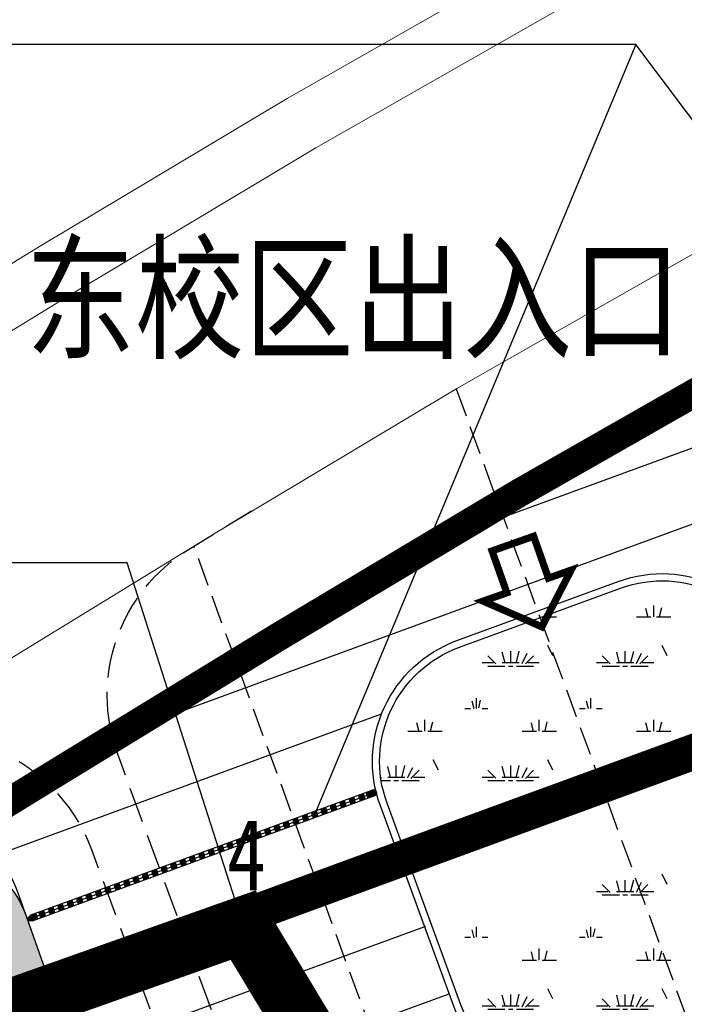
# Model space of a CAD drawing. Extents: x 38389316 to 38391210, y 2479116 to 2480544.
# Tile 47 of 68: x 38390082 to 38390128, y 2480345 to 2480413. Entities that reach past the tile are written whole.
import ezdxf
from ezdxf.enums import TextEntityAlignment as Align

# ---------------------------------------------------------------- set-up
doc = ezdxf.new("R2010")
doc.units = 0
doc.header["$LTSCALE"] = 2
for name, pattern in [('0', [0]), ('CENTER2', [1.125, 0.75, -0.125, 0.125, -0.125]), ('DASH', [0.35, 0.25, -0.1]), ('X2', [10, 8, -2])]:
    doc.linetypes.add(name, pattern=pattern)
for name, color, linetype in [('01', 7, 'CONTINUOUS'), ('DIM_COOR', 3, 'CONTINUOUS'), ('DIM_SYMB', 3, 'CONTINUOUS'), ('DL_道路红线', 7, 'CONTINUOUS'), ('hongxian', 1, 'CONTINUOUS'), ('u-road', 4, 'CONTINUOUS'), ('微型车位', 219, 'CONTINUOUS'), ('校内道路中线', 1, 'CONTINUOUS'), ('远期建筑', 141, 'CONTINUOUS'), ('远期红线', 30, 'CONTINUOUS'), ('道路', 33, 'CONTINUOUS')]:
    doc.layers.add(name, color=color, linetype=linetype)
for name, color, linetype, lineweight in [('图框文字', 7, 'CONTINUOUS', 9), ('建筑控制线', 6, '0', 9), ('规划坐标', 7, 'CONTINUOUS', 9), ('路边线', 5, 'CONTINUOUS', 9)]:
    doc.layers.add(name, color=color, linetype=linetype, lineweight=lineweight)
doc.styles.add('DIMHT', font='simhei.ttf', dxfattribs={"width": 0.8})
doc.styles.add('宋体', font='txt', dxfattribs={"width": 0.8, "height": 8})
pattern_1 = [(0, (2.4, 0.16), (8, 8), [1.2, -0.24, 0.32, -0.24, 1.2, -4.8]), (0, (2, 0.4), (8, 8), [0.8, -0.6, 1.2, -0.6, 0.8, -4]), (0, (4.8, 3.6), (8, 8), [1, -0.4, 1, -5.6]), (0, (0.8, 5.2), (8, 8), [0.4, -0.8, 0.4, -6.4]), (90, (1.6, 5.2), (-7.999999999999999, 8), [0.72, -7.28]), (90, (4, 0.4), (-7.999999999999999, 8), [0.8, -7.2]), (90, (6, 3.6), (-7.999999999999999, 8), [0.8, -7.2]), (45, (5.04, 0.32), (8.881784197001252e-16, 8.000000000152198), [0.8, -10.513708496]), (135, (2.96, 0.32), (-8.000000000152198, 8.881784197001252e-16), [0.8, -10.513708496]), (63.43494882, (4.8, 0.36), (4.07989197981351e-10, 8.000000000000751), [0.7999999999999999, -17.08854381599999]), (75.96375653, (4.4, 0.4), (2.895186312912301e-10, 7.999999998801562), [0.8, -32.184845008]), (75.96375653, (6.4, 3.6), (2.895186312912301e-10, 7.999999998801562), [0.64, -32.344845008]), (75.96375653, (1.76, 5.2), (2.895186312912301e-10, 7.999999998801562), [0.56, -32.424845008]), (104.03624347, (3.6, 0.4), (-2.895177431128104e-10, 7.999999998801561), [0.8, -32.184845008]), (104.03624347, (5.6, 3.6), (-2.895177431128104e-10, 7.999999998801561), [0.64, -32.344845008]), (104.03624347, (1.44, 5.2), (-2.895177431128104e-10, 7.999999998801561), [0.56, -32.424845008]), (116.5650512, (3.2, 0.36), (-3.200518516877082e-09, 8.000000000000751), [0.7999999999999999, -17.0885343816])]

# ---------------------------------------------------------------- blocks, each defined once
blk = doc.blocks.new('uiiatguaukjb')
at = {"layer": '路边线', "color": 0, "flags": 128}
for points in [[(38390235.98241536, 2480465.311145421), (38390228.95724057, 2480463.436117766), (38390209.73375718, 2480457.676744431), (38390190.73703854, 2480451.179338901), (38390172.01390969, 2480443.926909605), (38390153.59577717, 2480435.931556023), (38390135.51340675, 2480427.20669661), (38390117.78896219, 2480417.795642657), (38390100.37470219, 2480407.857738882), (38390083.18435279, 2480397.575606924), (38390066.11824807, 2480387.123701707), (38390049.08104816, 2480376.644671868), (38389931.46688445, 2480304.303981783)], [(38390251.68513811, 2480465.311145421), (38390249.32145526, 2480464.731329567), (38390230.04723293, 2480459.587016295), (38390210.95544738, 2480453.867099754), (38390192.10723174, 2480447.420486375), (38390173.53332089, 2480440.225856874), (38390155.26197564, 2480432.294223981), (38390137.32112551, 2480423.637649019), (38390119.71861982, 2480414.291340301), (38390102.39284156, 2480404.403930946), (38390085.25559042, 2480394.153558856), (38390068.21059848, 2480383.714583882), (38390051.17665441, 2480373.237556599), (38389933.74890809, 2480301.011525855)]]:
    blk.add_lwpolyline(points, dxfattribs=at)
at = {"layer": '路边线', "color": 33, "flags": 128}
blk.add_lwpolyline([(38390336.68563979, 2480465.311145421), (38390331.55138442, 2480464.117234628), (38390312.07113938, 2480459.587332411), (38390292.60979191, 2480455.061823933), (38390273.26415031, 2480450.526400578), (38390254.15905406, 2480445.839884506), (38390235.36094568, 2480440.822646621), (38390216.9111871, 2480435.295081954), (38390198.78692357, 2480429.096080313), (38390180.94045049, 2480422.183224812), (38390163.38469316, 2480414.56223028), (38390146.1337545, 2480406.238542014), (38390129.12570082, 2480397.207866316), (38390112.231271, 2480387.566617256), (38390095.35287385, 2480377.471074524), (38390078.41080677, 2480367.095134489), (38390061.39273487, 2480356.627869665), (38389975.89127689, 2480304.038672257, 0.4517405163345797), (38389961.48189116, 2480220.481766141), (38390043.54222564, 2480118.557216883)], format="xyb", dxfattribs=at)
blk = doc.blocks.new('A$C69EF4D3E')
at = {"layer": '01', "ltscale": 30}
h = blk.add_hatch(color=2, dxfattribs=at)
edge = h.paths.add_edge_path()
edge.add_line((24.00264341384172, 9.141049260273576), (23.67214258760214, 9.01998985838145))
edge.add_line((23.67214258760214, 9.019989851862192), (23.72423496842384, 8.877773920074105))
edge.add_line((23.72423496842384, 8.877773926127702), (24.01610031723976, 8.984681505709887))
edge.add_arc((24.03647261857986, 8.929063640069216), 0.05923155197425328, 290.11731524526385, 470.1173152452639, ccw=False)
edge.add_line((24.05684492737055, 8.873445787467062), (23.76497957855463, 8.766538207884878))
edge.add_line((23.76497958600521, 8.766538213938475), (23.81706350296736, 8.624345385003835))
edge.add_line((23.81706350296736, 8.624345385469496), (24.14756432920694, 8.745404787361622))
edge.add_line((24.14756432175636, 8.745404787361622), (24.24674741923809, 8.78172282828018))
edge.add_ellipse((24.16596964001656, 8.976497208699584), major_axis=(0.2465907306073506, 0.0903239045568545), ratio=0.8046766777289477, start_angle=270, end_angle=445.5299325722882)
edge.add_line((24.1127280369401, 9.181359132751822), (24.00264341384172, 9.141049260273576))
for points in [[(22.29862763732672, 8.068840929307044), (21.97631008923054, 7.950778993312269), (21.83138917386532, 8.346423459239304), (22.1537067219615, 8.46448539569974)], [(22.95555575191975, 8.30946762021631), (22.63323820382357, 8.191405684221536), (22.48831728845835, 8.58705015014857), (22.81063483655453, 8.705112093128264)], [(23.61248386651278, 8.550094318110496), (23.2901663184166, 8.43203238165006), (23.14524541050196, 8.827676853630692), (23.46756295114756, 8.94573878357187)], [(20.32784328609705, 7.346960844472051), (20.00552573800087, 7.228898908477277), (19.86060482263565, 7.624543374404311), (20.18292237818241, 7.742605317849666)], [(20.98477140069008, 7.587587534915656), (20.6624538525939, 7.469525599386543), (20.51753294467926, 7.865170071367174), (20.83985049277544, 7.983232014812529)], [(21.64169951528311, 7.828214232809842), (21.31938197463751, 7.710152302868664), (21.17446105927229, 8.105796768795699), (21.49677860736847, 8.223858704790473)], [(18.35705894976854, 6.625080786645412), (18.03474140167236, 6.507018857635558), (17.88982049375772, 6.902663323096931), (18.2121380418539, 7.020725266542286)], [(19.01398706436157, 6.865707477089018), (18.69166951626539, 6.747645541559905), (18.54674860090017, 7.143290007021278), (18.86906614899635, 7.261351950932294)], [(19.6709151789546, 7.106334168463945), (19.34859763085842, 6.98827223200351), (19.2036767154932, 7.383916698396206), (19.52599426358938, 7.501978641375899)], [(16.38627461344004, 5.903200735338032), (16.06395707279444, 5.785138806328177), (15.91903615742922, 6.180783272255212), (16.2413537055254, 6.298845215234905)], [(17.04320272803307, 6.143827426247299), (16.72088517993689, 6.025765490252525), (16.57596427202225, 6.421409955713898), (16.89828182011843, 6.539471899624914)], [(17.70013084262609, 6.384454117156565), (17.37781329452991, 6.266392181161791), (17.2328923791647, 6.662036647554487), (17.55520992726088, 6.780098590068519)], [(14.41549028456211, 5.181320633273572), (14.09317273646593, 5.063258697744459), (13.94825182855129, 5.45890316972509), (14.27056937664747, 5.576965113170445)], [(15.07241839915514, 5.421947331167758), (14.75010085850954, 5.30388540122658), (14.60517994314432, 5.699529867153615), (14.9274974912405, 5.817591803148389)], [(15.72934650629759, 5.662574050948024), (15.40702895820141, 5.54451211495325), (15.26210805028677, 5.940156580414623), (15.58442559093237, 6.058218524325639)], [(12.4447059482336, 4.459440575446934), (12.12238840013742, 4.341378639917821), (11.97746748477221, 4.737023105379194), (12.29978503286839, 4.85508504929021)], [(13.10163406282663, 4.700067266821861), (12.77931651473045, 4.582005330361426), (12.63439559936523, 4.977649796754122), (12.95671314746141, 5.095711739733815)], [(13.75856216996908, 4.940693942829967), (13.4362446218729, 4.822632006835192), (13.29132370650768, 5.218276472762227), (13.61364126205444, 5.336338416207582)], [(10.4739216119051, 3.737560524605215), (10.15160406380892, 3.61949858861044), (10.00668315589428, 4.015143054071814), (10.32900070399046, 4.13320499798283)], [(11.13084972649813, 3.978187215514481), (10.80853217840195, 3.860125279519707), (10.66361126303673, 4.255769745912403), (10.98592881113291, 4.373831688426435)], [(11.78777783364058, 4.218813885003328), (11.4654602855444, 4.100751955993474), (11.32053937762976, 4.496396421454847), (11.64285692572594, 4.614458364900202)], [(7.846209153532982, 2.775053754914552), (7.523891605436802, 2.656991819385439), (7.378970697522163, 3.052636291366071), (7.701288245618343, 3.170698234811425)]]:
    blk.add_hatch(color=2, dxfattribs=at).paths.add_polyline_path(points)
h = blk.add_hatch(color=2, dxfattribs=at)
edge = h.paths.add_edge_path()
edge.add_line((9.16006539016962, 3.25630714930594), (8.83774784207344, 3.138245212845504))
edge.add_line((8.83774784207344, 3.138245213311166), (8.692826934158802, 3.533889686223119))
edge.add_line((8.692826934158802, 3.533889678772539), (9.015144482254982, 3.651951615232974))
edge.add_line((9.015144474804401, 3.651951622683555), (9.16006538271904, 3.256307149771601))
h = blk.add_hatch(color=2, dxfattribs=at)
edge = h.paths.add_edge_path()
edge.add_line((9.816993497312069, 3.496933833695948), (9.494675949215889, 3.378871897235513))
edge.add_line((9.49467595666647, 3.378871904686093), (9.349755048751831, 3.774516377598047))
edge.add_line((9.34975504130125, 3.774516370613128), (9.67207258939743, 3.892578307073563))
edge.add_line((9.67207258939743, 3.892578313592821), (9.816993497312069, 3.496933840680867))
h = blk.add_hatch(color=2, dxfattribs=at)
edge = h.paths.add_edge_path()
edge.add_line((7.189281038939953, 2.534427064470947), (6.866963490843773, 2.416365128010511))
edge.add_line((6.866963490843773, 2.416365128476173), (6.722042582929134, 2.812009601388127))
edge.add_line((6.722042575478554, 2.812009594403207), (7.044360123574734, 2.930071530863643))
edge.add_line((7.044360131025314, 2.930071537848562), (7.189281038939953, 2.534427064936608))
h = blk.add_hatch(color=2, dxfattribs=at)
edge = h.paths.add_edge_path()
edge.add_line((8.503137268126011, 3.015680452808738), (8.180819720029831, 2.897618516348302))
edge.add_line((8.180819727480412, 2.89761852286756), (8.035898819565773, 3.293262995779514))
edge.add_line((8.035898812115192, 3.293262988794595), (8.358216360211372, 3.41132492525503))
edge.add_line((8.358216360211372, 3.411324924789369), (8.503137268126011, 3.015680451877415))
h = blk.add_hatch(color=2, dxfattribs=at)
edge = h.paths.add_edge_path()
edge.add_line((5.218496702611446, 1.812547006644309), (4.896179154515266, 1.694485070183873))
edge.add_line((4.896179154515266, 1.694485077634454), (4.751258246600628, 2.090129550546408))
edge.add_line((4.751258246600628, 2.090129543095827), (5.073575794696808, 2.208191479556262))
edge.add_line((5.073575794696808, 2.208191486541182), (5.218496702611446, 1.812547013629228))
h = blk.add_hatch(color=2, dxfattribs=at)
edge = h.paths.add_edge_path()
edge.add_line((5.875424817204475, 2.053173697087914), (5.553107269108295, 1.935111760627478))
edge.add_line((5.553107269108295, 1.935111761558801), (5.408186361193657, 2.330756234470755))
edge.add_line((5.408186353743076, 2.330756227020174), (5.730503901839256, 2.44881816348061))
edge.add_line((5.730503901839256, 2.44881817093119), (5.875424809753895, 2.053173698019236))
h = blk.add_hatch(color=2, dxfattribs=at)
edge = h.paths.add_edge_path()
edge.add_line((6.532352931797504, 2.293800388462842), (6.210035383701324, 2.175738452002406))
edge.add_line((6.210035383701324, 2.175738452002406), (6.065114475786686, 2.57138292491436))
edge.add_line((6.065114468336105, 2.571382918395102), (6.387432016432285, 2.689444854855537))
edge.add_line((6.387432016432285, 2.689444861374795), (6.532352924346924, 2.293800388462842))
h = blk.add_hatch(color=2, dxfattribs=at)
edge = h.paths.add_edge_path()
edge.add_line((3.24771236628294, 1.090666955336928), (2.92539481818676, 0.972605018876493))
edge.add_line((2.925394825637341, 0.9726050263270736), (2.780473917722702, 1.368249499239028))
edge.add_line((2.780473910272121, 1.368249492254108), (3.102791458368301, 1.486311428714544))
edge.add_line((3.102791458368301, 1.486311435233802), (3.24771236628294, 1.090666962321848))
h = blk.add_hatch(color=2, dxfattribs=at)
edge = h.paths.add_edge_path()
edge.add_line((3.904640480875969, 1.331293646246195), (3.582322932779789, 1.213231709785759))
edge.add_line((3.582322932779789, 1.213231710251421), (3.43740202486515, 1.608876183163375))
edge.add_line((3.43740202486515, 1.608876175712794), (3.75971957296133, 1.726938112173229))
edge.add_line((3.75971957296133, 1.72693811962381), (3.904640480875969, 1.331293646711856))
h = blk.add_hatch(color=2, dxfattribs=at)
edge = h.paths.add_edge_path()
edge.add_line((4.561568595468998, 1.571920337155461), (4.239251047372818, 1.453858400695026))
edge.add_line((4.239251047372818, 1.453858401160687), (4.094330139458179, 1.849502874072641))
edge.add_line((4.094330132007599, 1.849502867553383), (4.416647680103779, 1.967564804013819))
edge.add_line((4.416647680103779, 1.967564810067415), (4.561568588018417, 1.571920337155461))
h = blk.add_hatch(color=2, dxfattribs=at)
edge = h.paths.add_edge_path()
edge.add_line((1.277454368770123, 0.3673497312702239), (0.9551368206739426, 0.2492877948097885))
edge.add_line((0.9551368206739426, 0.249287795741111), (0.810215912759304, 0.644932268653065))
edge.add_line((0.8102159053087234, 0.6449322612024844), (1.132533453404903, 0.7629941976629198))
edge.add_line((1.132533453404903, 0.7629942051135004), (1.277454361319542, 0.3673497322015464))
h = blk.add_hatch(color=2, dxfattribs=at)
edge = h.paths.add_edge_path()
edge.add_line((1.934382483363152, 0.6079764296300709), (1.612064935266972, 0.4899144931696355))
edge.add_line((1.612064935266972, 0.4899144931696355), (1.467144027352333, 0.8855589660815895))
edge.add_line((1.467144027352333, 0.8855589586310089), (1.789461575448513, 1.003620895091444))
edge.add_line((1.789461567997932, 1.003620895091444), (1.934382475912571, 0.6079764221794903))
h = blk.add_hatch(color=2, dxfattribs=at)
edge = h.paths.add_edge_path()
edge.add_line((2.590784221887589, 0.8500402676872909), (2.268466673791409, 0.7319783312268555))
edge.add_line((2.268466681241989, 0.7319783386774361), (2.123545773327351, 1.12762281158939))
edge.add_line((2.12354576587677, 1.127622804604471), (2.44586331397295, 1.245684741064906))
edge.add_line((2.44586331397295, 1.245684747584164), (2.590784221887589, 0.8500402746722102))
h = blk.add_hatch(color=2, dxfattribs=at)
edge = h.paths.add_edge_path()
edge.add_line((2.590784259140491, 0.8500402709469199), (2.268466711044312, 0.7319783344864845))
edge.add_line((2.268466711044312, 0.7319783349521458), (2.123545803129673, 1.1276228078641))
edge.add_line((2.123545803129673, 1.127622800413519), (2.445863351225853, 1.245684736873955))
edge.add_line((2.445863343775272, 1.245684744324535), (2.590784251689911, 0.8500402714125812))
h = blk.add_hatch(color=2, dxfattribs=at)
edge = h.paths.add_edge_path()
edge.add_line((0.2750538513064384, 0.4489203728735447), (0.6055546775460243, 0.5699797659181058))
edge.add_line((0.6055546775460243, 0.5699797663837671), (0.6576470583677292, 0.4277638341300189))
edge.add_line((0.6576470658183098, 0.4277638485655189), (0.3657817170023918, 0.3208562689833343))
edge.add_arc((0.3861540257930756, 0.265238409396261), 0.05923155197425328, 110.117315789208, 290.117315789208)
edge.add_line((0.4065263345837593, 0.2096205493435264), (0.6983916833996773, 0.3165281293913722))
edge.add_line((0.6983916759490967, 0.3165281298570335), (0.7504755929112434, 0.1743353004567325))
edge.add_line((0.750475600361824, 0.1743353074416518), (0.4199747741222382, 0.05327591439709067))
edge.add_line((0.4199747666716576, 0.05327591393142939), (0.3207992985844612, 0.01693705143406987))
edge.add_ellipse((0.2566570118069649, 0.2178048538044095), major_axis=(-0.2465907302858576, -0.09032390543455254), ratio=0.8046766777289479, start_angle=-85.5299325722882, end_angle=90, ccw=False)
edge.add_line((0.1649776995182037, 0.4085873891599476), (0.275053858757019, 0.448920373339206))
at = {"layer": '微型车位', "color": 7}
for p, q in [((24.00264341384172, 9.141049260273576), (0.1844692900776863, 0.4150424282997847)), ((23.67214681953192, 9.019978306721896), (23.72423496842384, 8.877773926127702)), ((23.72423496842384, 8.877773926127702), (24.01610031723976, 8.984681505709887)), ((24.1127280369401, 9.181359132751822), (24.00264341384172, 9.141049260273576)), ((24.14756432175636, 8.745404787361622), (0.3293902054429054, 0.01939796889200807)), ((21.83138917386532, 8.346423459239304), (21.88347733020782, 8.20421908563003)), ((22.205794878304, 8.322281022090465), (21.88347733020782, 8.20421908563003)), ((22.1537067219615, 8.46448539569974), (22.205794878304, 8.322281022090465)), ((22.24653948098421, 8.21104530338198), (22.20553170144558, 8.322999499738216)), ((22.48831728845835, 8.58705015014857), (22.54040544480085, 8.444845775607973)), ((22.58115005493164, 8.33361006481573), (22.54014227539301, 8.445564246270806)), ((22.86272298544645, 8.56290771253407), (22.54040544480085, 8.444845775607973)), ((22.90346760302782, 8.451672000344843), (22.58115005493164, 8.33361006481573)), ((22.63323820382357, 8.191405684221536), (22.58115005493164, 8.33361006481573)), ((22.81063483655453, 8.705112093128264), (22.86272298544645, 8.56290771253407)), ((22.90346760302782, 8.451672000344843), (22.86245982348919, 8.56362618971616)), ((22.95555575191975, 8.30946762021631), (22.90346760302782, 8.451672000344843)), ((23.14524541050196, 8.827676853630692), (23.19733355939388, 8.68547246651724)), ((23.23807816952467, 8.574236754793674), (23.19707038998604, 8.686190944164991)), ((23.51965110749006, 8.803534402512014), (23.19733355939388, 8.68547246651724)), ((23.56039571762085, 8.69229869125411), (23.23807816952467, 8.574236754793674)), ((23.2901663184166, 8.43203238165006), (23.23807816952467, 8.574236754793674)), ((23.46756295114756, 8.94573878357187), (23.51965110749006, 8.803534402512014)), ((23.56039571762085, 8.69229869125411), (23.51938793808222, 8.804252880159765)), ((23.61248386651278, 8.550094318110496), (23.56039571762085, 8.69229869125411)), ((23.76497958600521, 8.766538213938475), (23.723971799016, 8.878492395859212)), ((23.76497958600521, 8.766538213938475), (24.05684492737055, 8.873445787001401)), ((23.81706772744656, 8.624333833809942), (23.76497958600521, 8.766538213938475)), ((24.25764896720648, 8.785714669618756), (24.14756432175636, 8.745404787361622)), ((19.86060482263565, 7.624543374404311), (19.91269297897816, 7.482339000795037)), ((20.23501052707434, 7.600400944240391), (19.91269297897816, 7.482339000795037)), ((20.18292237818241, 7.742605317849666), (20.23501052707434, 7.600400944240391)), ((20.27575513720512, 7.489165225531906), (20.23474735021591, 7.601119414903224)), ((20.51753294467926, 7.865170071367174), (20.56962110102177, 7.722965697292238)), ((20.61036570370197, 7.611729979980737), (20.56935792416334, 7.723684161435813)), ((20.89193864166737, 7.841027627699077), (20.56962110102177, 7.722965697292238)), ((20.93268325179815, 7.72979191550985), (20.61036570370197, 7.611729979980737)), ((20.6624538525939, 7.469525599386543), (20.61036570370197, 7.611729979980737)), ((20.83985049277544, 7.983232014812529), (20.89193864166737, 7.841027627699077)), ((20.93268325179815, 7.72979191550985), (20.89167547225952, 7.841746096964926)), ((20.98477140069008, 7.587587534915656), (20.93268325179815, 7.72979191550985)), ((21.17446105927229, 8.105796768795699), (21.2265492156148, 7.963592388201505)), ((21.267293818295, 7.8523566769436), (21.22628603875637, 7.964310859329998)), ((21.5488667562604, 8.081654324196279), (21.2265492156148, 7.963592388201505)), ((21.58961136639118, 7.970418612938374), (21.267293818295, 7.8523566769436)), ((21.31938197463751, 7.710152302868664), (21.267293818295, 7.8523566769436)), ((21.49677860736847, 8.223858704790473), (21.5488667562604, 8.081654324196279)), ((21.58961136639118, 7.970418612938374), (21.54860358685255, 8.082372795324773)), ((21.64169951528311, 7.828214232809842), (21.58961136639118, 7.970418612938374)), ((21.92422194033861, 8.092983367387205), (21.88321416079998, 8.2049375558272)), ((22.24653948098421, 8.21104530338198), (21.92422194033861, 8.092983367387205)), ((21.97631008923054, 7.950778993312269), (21.92422194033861, 8.092983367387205)), ((22.29862763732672, 8.068840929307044), (22.24653948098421, 8.21104530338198)), ((17.88982049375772, 6.902663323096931), (17.94190864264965, 6.760458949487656)), ((18.2121380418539, 7.020725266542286), (18.26422619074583, 6.878520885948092)), ((18.54674860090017, 7.143290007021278), (18.59883675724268, 7.001085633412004)), ((18.63958136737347, 6.889849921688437), (18.59857358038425, 7.001804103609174)), ((18.92115429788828, 7.119147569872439), (18.59883675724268, 7.001085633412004)), ((18.96189891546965, 7.007911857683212), (18.63958136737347, 6.889849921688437)), ((18.69166951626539, 6.747645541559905), (18.63958136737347, 6.889849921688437)), ((18.86906614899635, 7.261351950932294), (18.92115429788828, 7.119147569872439)), ((18.96189891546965, 7.007911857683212), (18.92089112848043, 7.119866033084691)), ((19.01398706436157, 6.865707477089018), (18.96189891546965, 7.007911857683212)), ((19.2036767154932, 7.383916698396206), (19.25576486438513, 7.241712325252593)), ((19.2965094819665, 7.130476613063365), (19.25550169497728, 7.242430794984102)), ((19.57808241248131, 7.359774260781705), (19.25576486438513, 7.241712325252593)), ((19.61882702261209, 7.248538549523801), (19.2965094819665, 7.130476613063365)), ((19.34859763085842, 6.98827223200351), (19.2965094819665, 7.130476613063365)), ((19.52599426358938, 7.501978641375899), (19.57808241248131, 7.359774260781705)), ((19.61882702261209, 7.248538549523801), (19.57781924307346, 7.360492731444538)), ((19.6709151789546, 7.106334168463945), (19.61882702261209, 7.248538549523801)), ((19.95343758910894, 7.371103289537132), (19.91242980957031, 7.483057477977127)), ((20.27575513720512, 7.489165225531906), (19.95343758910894, 7.371103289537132)), ((20.00552573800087, 7.228898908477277), (19.95343758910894, 7.371103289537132)), ((20.32784328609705, 7.346960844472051), (20.27575513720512, 7.489165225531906)), ((16.2413537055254, 6.298845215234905), (16.29344185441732, 6.156640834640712)), ((16.57596427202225, 6.421409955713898), (16.62805242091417, 6.279205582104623)), ((16.66879703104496, 6.167969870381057), (16.62778925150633, 6.279924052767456)), ((16.95036996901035, 6.39726751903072), (16.62805242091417, 6.279205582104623)), ((16.99111457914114, 6.286031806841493), (16.66879703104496, 6.167969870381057)), ((16.89828182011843, 6.539471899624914), (16.95036996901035, 6.39726751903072)), ((16.99111457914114, 6.286031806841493), (16.95010679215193, 6.39798598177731)), ((17.04320272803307, 6.143827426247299), (16.99111457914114, 6.286031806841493)), ((17.2328923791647, 6.662036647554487), (17.2849805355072, 6.519832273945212)), ((17.32572514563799, 6.408596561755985), (17.28471735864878, 6.520550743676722)), ((17.60729808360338, 6.637894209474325), (17.2849805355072, 6.519832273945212)), ((17.64804269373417, 6.526658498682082), (17.32572514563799, 6.408596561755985)), ((17.37781329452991, 6.266392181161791), (17.32572514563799, 6.408596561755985)), ((17.55520992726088, 6.780098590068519), (17.60729808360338, 6.637894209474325)), ((17.64804269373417, 6.526658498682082), (17.60703490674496, 6.638612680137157)), ((17.70013084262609, 6.384454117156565), (17.64804269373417, 6.526658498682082)), ((17.98265326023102, 6.649223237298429), (17.94164546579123, 6.761177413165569)), ((18.26422619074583, 6.878520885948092), (17.94190864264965, 6.760458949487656)), ((18.30497080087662, 6.767285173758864), (17.98265326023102, 6.649223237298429)), ((18.03474140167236, 6.507018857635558), (17.98265326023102, 6.649223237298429)), ((18.30497080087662, 6.767285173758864), (18.26396301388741, 6.879239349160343)), ((18.35705894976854, 6.625080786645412), (18.30497080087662, 6.767285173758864)), ((14.27056937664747, 5.576965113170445), (14.3226575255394, 5.434760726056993)), ((14.60517994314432, 5.699529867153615), (14.65726809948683, 5.557325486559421)), ((14.69801270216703, 5.446089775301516), (14.6570049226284, 5.558043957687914)), ((14.97958564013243, 5.675387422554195), (14.65726809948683, 5.557325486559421)), ((15.02033025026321, 5.56415171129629), (14.69801270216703, 5.446089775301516)), ((14.9274974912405, 5.817591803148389), (14.97958564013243, 5.675387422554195)), ((15.02033025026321, 5.56415171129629), (14.97932247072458, 5.676105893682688)), ((15.07241839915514, 5.421947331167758), (15.02033025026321, 5.56415171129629)), ((15.26210805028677, 5.940156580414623), (15.3141961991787, 5.797952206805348)), ((15.35494080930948, 5.686716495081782), (15.31393302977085, 5.798670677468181)), ((15.6365137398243, 5.916014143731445), (15.3141961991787, 5.797952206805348)), ((15.67725835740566, 5.804778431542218), (15.35494080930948, 5.686716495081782)), ((15.40702895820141, 5.54451211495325), (15.35494080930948, 5.686716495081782)), ((15.58442559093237, 6.058218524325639), (15.6365137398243, 5.916014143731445)), ((15.67725835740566, 5.804778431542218), (15.63625057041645, 5.916732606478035)), ((15.72934650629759, 5.662574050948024), (15.67725835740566, 5.804778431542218)), ((15.91903615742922, 6.180783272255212), (15.97112431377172, 6.038578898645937)), ((16.01186892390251, 5.92734318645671), (15.9708611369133, 6.039297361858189)), ((16.29344185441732, 6.156640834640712), (15.97112431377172, 6.038578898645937)), ((16.33418647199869, 6.045405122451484), (16.01186892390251, 5.92734318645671)), ((16.06395707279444, 5.785138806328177), (16.01186892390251, 5.92734318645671)), ((16.33418647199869, 6.045405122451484), (16.29317868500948, 6.157359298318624)), ((16.38627461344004, 5.903200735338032), (16.33418647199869, 6.045405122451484)), ((16.72088517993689, 6.025765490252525), (16.66879703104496, 6.167969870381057)), ((12.29978503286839, 4.85508504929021), (12.35187318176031, 4.712880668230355)), ((12.63439559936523, 4.977649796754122), (12.68648374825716, 4.835445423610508)), ((12.72722836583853, 4.724209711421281), (12.68622057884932, 4.836163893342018)), ((13.00880129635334, 4.953507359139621), (12.68648374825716, 4.835445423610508)), ((13.04954590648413, 4.842271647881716), (12.72722836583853, 4.724209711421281)), ((12.95671314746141, 5.095711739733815), (13.00880129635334, 4.953507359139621)), ((13.04954590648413, 4.842271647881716), (13.0085381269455, 4.954225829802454)), ((13.10163406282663, 4.700067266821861), (13.04954590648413, 4.842271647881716)), ((13.29132370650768, 5.218276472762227), (13.34341186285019, 5.076072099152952)), ((13.38415647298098, 4.964836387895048), (13.34314869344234, 5.076790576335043)), ((13.66572941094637, 5.194134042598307), (13.34341186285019, 5.076072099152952)), ((13.70647402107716, 5.082898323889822), (13.38415647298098, 4.964836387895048)), ((13.4362446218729, 4.822632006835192), (13.38415647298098, 4.964836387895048)), ((13.61364126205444, 5.336338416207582), (13.66572941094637, 5.194134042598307)), ((13.70647402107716, 5.082898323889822), (13.66546623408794, 5.194852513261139)), ((13.75856216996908, 4.940693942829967), (13.70647402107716, 5.082898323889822)), ((13.94825182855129, 5.45890316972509), (14.0003399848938, 5.316698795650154)), ((14.04108458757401, 5.205463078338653), (14.00007680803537, 5.317417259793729)), ((14.3226575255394, 5.434760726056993), (14.0003399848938, 5.316698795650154)), ((14.36340213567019, 5.323525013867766), (14.04108458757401, 5.205463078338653)), ((14.09317273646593, 5.063258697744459), (14.04108458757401, 5.205463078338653)), ((14.36340213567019, 5.323525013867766), (14.32239435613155, 5.435479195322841)), ((14.41549028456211, 5.181320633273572), (14.36340213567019, 5.323525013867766)), ((14.75010085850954, 5.30388540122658), (14.69801270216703, 5.446089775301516)), ((10.32900070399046, 4.13320499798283), (10.38108885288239, 3.991000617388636)), ((10.66361126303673, 4.255769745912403), (10.71569941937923, 4.113565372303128)), ((11.03801696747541, 4.231627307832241), (10.71569941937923, 4.113565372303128)), ((10.98592881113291, 4.373831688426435), (11.03801696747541, 4.231627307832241)), ((11.0787615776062, 4.120391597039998), (11.03775379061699, 4.232345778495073)), ((11.32053937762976, 4.496396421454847), (11.37262752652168, 4.354192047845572)), ((11.41337214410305, 4.242956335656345), (11.37236434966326, 4.354910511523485)), ((11.69494507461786, 4.472253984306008), (11.37262752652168, 4.354192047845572)), ((11.73568968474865, 4.36101827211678), (11.41337214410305, 4.242956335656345)), ((11.4654602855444, 4.100751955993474), (11.41337214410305, 4.242956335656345)), ((11.64285692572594, 4.614458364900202), (11.69494507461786, 4.472253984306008)), ((11.73568968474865, 4.36101827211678), (11.69468189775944, 4.472972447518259)), ((11.78777783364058, 4.218813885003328), (11.73568968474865, 4.36101827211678)), ((11.97746748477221, 4.737023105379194), (12.02955564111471, 4.594818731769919)), ((12.0703002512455, 4.483583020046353), (12.02929246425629, 4.59553720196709)), ((12.35187318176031, 4.712880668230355), (12.02955564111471, 4.594818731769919)), ((12.39261779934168, 4.601644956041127), (12.0703002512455, 4.483583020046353)), ((12.12238840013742, 4.341378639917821), (12.0703002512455, 4.483583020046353)), ((12.39261779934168, 4.601644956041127), (12.35161001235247, 4.713599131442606)), ((12.4447059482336, 4.459440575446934), (12.39261779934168, 4.601644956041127)), ((12.77931651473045, 4.582005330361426), (12.72722836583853, 4.724209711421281)), ((8.692826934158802, 3.533889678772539), (8.744915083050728, 3.391685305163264)), ((9.067232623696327, 3.509747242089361), (8.744915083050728, 3.391685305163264)), ((9.015144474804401, 3.651951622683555), (9.067232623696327, 3.509747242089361)), ((9.107977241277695, 3.398511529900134), (9.066969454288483, 3.510465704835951)), ((9.34975504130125, 3.774516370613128), (9.401843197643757, 3.632311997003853)), ((9.442587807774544, 3.521076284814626), (9.401580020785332, 3.633030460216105)), ((9.724160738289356, 3.750373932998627), (9.401843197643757, 3.632311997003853)), ((9.764905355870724, 3.6391382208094), (9.442587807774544, 3.521076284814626)), ((9.49467595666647, 3.378871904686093), (9.442587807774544, 3.521076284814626)), ((9.67207258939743, 3.892578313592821), (9.724160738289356, 3.750373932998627)), ((9.764905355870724, 3.6391382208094), (9.723897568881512, 3.75109239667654)), ((9.816993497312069, 3.496933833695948), (9.764905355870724, 3.6391382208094)), ((10.00668315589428, 4.015143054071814), (10.05877130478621, 3.872938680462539)), ((10.09951591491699, 3.761702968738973), (10.05850813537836, 3.873657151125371)), ((10.38108885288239, 3.991000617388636), (10.05877130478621, 3.872938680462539)), ((10.42183346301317, 3.879764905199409), (10.09951591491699, 3.761702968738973)), ((10.15160406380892, 3.61949858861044), (10.09951591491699, 3.761702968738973)), ((10.42183346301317, 3.879764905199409), (10.38082567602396, 3.991719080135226)), ((10.4739216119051, 3.737560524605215), (10.42183346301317, 3.879764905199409)), ((10.75644402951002, 4.002329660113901), (10.71543624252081, 4.114283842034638)), ((11.0787615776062, 4.120391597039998), (10.75644402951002, 4.002329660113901)), ((10.80853217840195, 3.860125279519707), (10.75644402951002, 4.002329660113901)), ((11.13084972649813, 3.978187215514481), (11.0787615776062, 4.120391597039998)), ((6.722042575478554, 2.812009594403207), (6.77413073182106, 2.669805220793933)), ((7.09644827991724, 2.787867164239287), (6.77413073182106, 2.669805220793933)), ((7.044360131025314, 2.930071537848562), (7.09644827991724, 2.787867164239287)), ((7.137192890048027, 2.676631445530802), (7.096185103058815, 2.78858563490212)), ((7.378970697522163, 3.052636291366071), (7.43105885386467, 2.910431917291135)), ((7.471803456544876, 2.799196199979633), (7.430795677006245, 2.911150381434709)), ((7.753376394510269, 3.028493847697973), (7.43105885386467, 2.910431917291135)), ((7.794121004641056, 2.917258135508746), (7.471803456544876, 2.799196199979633)), ((7.523891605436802, 2.656991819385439), (7.471803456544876, 2.799196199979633)), ((7.701288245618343, 3.170698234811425), (7.753376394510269, 3.028493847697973)), ((7.794121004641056, 2.917258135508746), (7.753113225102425, 3.029212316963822)), ((7.846209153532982, 2.775053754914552), (7.794121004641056, 2.917258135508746)), ((8.035898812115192, 3.293262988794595), (8.087986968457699, 3.151058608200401)), ((8.128731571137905, 3.039822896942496), (8.087723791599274, 3.151777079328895)), ((8.410304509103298, 3.269120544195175), (8.087986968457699, 3.151058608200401)), ((8.451049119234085, 3.15788483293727), (8.128731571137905, 3.039822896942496)), ((8.180819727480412, 2.89761852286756), (8.128731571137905, 3.039822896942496)), ((8.358216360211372, 3.411324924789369), (8.410304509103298, 3.269120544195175)), ((8.451049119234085, 3.15788483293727), (8.410041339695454, 3.269839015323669)), ((8.503137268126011, 3.015680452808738), (8.451049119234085, 3.15788483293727)), ((8.785659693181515, 3.280449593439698), (8.744651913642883, 3.392403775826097)), ((9.107977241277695, 3.398511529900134), (8.785659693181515, 3.280449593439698)), ((8.83774784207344, 3.138245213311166), (8.785659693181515, 3.280449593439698)), ((9.16006539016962, 3.25630714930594), (9.107977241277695, 3.398511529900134)), ((4.751258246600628, 2.090129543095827), (4.803346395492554, 1.947925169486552)), ((5.125663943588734, 2.065987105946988), (4.803346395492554, 1.947925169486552)), ((5.073575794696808, 2.208191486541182), (5.125663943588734, 2.065987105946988)), ((5.166408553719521, 1.954751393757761), (5.125400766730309, 2.06670556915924)), ((5.408186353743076, 2.330756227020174), (5.460274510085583, 2.1885518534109)), ((5.50101912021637, 2.077316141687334), (5.460011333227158, 2.189270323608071)), ((5.782592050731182, 2.306613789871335), (5.460274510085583, 2.1885518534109)), ((5.82333666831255, 2.195378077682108), (5.50101912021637, 2.077316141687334)), ((5.553107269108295, 1.935111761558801), (5.50101912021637, 2.077316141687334)), ((5.730503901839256, 2.44881817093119), (5.782592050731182, 2.306613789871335)), ((5.82333666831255, 2.195378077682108), (5.782328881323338, 2.307332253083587)), ((5.875424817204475, 2.053173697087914), (5.82333666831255, 2.195378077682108)), ((6.065114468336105, 2.571382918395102), (6.117202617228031, 2.429178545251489)), ((6.157947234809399, 2.317942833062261), (6.116939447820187, 2.429897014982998)), ((6.439520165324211, 2.547240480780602), (6.117202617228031, 2.429178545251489)), ((6.480264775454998, 2.436004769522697), (6.157947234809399, 2.317942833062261)), ((6.210035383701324, 2.175738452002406), (6.157947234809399, 2.317942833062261)), ((6.387432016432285, 2.689444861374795), (6.439520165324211, 2.547240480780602)), ((6.480264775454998, 2.436004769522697), (6.439256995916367, 2.547958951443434)), ((6.532352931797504, 2.293800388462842), (6.480264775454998, 2.436004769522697)), ((6.814875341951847, 2.558569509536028), (6.773867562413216, 2.670523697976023)), ((7.137192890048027, 2.676631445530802), (6.814875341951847, 2.558569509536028)), ((6.866963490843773, 2.416365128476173), (6.814875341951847, 2.558569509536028)), ((7.189281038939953, 2.534427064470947), (7.137192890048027, 2.676631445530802)), ((3.102791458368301, 1.486311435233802), (3.154879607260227, 1.344107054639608)), ((3.43740202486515, 1.608876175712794), (3.489490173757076, 1.466671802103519)), ((3.530234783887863, 1.355436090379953), (3.489227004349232, 1.467390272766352)), ((3.811807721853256, 1.584733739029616), (3.489490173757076, 1.466671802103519)), ((3.852552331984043, 1.473498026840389), (3.530234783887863, 1.355436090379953)), ((3.75971957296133, 1.72693811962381), (3.811807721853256, 1.584733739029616)), ((3.852552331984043, 1.473498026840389), (3.811544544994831, 1.585452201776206)), ((3.904640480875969, 1.331293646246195), (3.852552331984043, 1.473498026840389)), ((4.094330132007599, 1.849502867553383), (4.146418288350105, 1.707298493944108)), ((4.187162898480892, 1.596062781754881), (4.14615511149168, 1.708016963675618)), ((4.468735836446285, 1.825360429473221), (4.146418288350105, 1.707298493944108)), ((4.509480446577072, 1.714124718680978), (4.187162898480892, 1.596062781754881)), ((4.239251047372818, 1.453858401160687), (4.187162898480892, 1.596062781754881)), ((4.416647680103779, 1.967564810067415), (4.468735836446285, 1.825360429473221)), ((4.509480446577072, 1.714124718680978), (4.46847265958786, 1.826078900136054)), ((4.561568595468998, 1.571920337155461), (4.509480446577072, 1.714124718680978)), ((4.844091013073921, 1.836689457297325), (4.803083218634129, 1.948643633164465)), ((5.166408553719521, 1.954751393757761), (4.844091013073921, 1.836689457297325)), ((4.896179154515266, 1.694485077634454), (4.844091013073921, 1.836689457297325)), ((5.218496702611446, 1.812547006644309), (5.166408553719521, 1.954751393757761)), ((1.132533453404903, 0.7629942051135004), (1.184621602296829, 0.6207898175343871)), ((1.467144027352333, 0.8855589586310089), (1.519232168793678, 0.7433545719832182)), ((1.559976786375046, 0.6321188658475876), (1.518969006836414, 0.7440730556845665)), ((1.841549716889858, 0.8614165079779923), (1.519232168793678, 0.7433545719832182)), ((1.882294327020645, 0.7501808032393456), (1.559976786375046, 0.6321188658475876)), ((1.789461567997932, 1.003620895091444), (1.841549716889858, 0.8614165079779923)), ((1.882294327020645, 0.7501808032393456), (1.841286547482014, 0.8621349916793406)), ((1.934382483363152, 0.6079764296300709), (1.882294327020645, 0.7501808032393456)), ((2.12354576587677, 1.127622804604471), (2.175633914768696, 0.9854184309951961)), ((2.123545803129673, 1.127622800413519), (2.175633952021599, 0.9854184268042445)), ((2.216378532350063, 0.8741827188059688), (2.175370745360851, 0.9861368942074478)), ((2.216378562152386, 0.8741827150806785), (2.175370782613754, 0.9861368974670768)), ((2.497951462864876, 1.10348036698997), (2.175633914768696, 0.9854184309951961)), ((2.497951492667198, 1.103480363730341), (2.175633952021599, 0.9854184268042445)), ((2.538696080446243, 0.9922446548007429), (2.216378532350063, 0.8741827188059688)), ((2.268466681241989, 0.7319783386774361), (2.216378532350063, 0.8741827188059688)), ((2.538696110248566, 0.9922446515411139), (2.216378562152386, 0.8741827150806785)), ((2.268466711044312, 0.7319783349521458), (2.216378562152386, 0.8741827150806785)), ((2.44586331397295, 1.245684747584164), (2.497951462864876, 1.10348036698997)), ((2.445863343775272, 1.245684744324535), (2.497951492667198, 1.103480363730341)), ((2.538696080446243, 0.9922446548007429), (2.497688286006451, 1.104198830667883)), ((2.538696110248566, 0.9922446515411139), (2.497688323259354, 1.104198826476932)), ((2.590784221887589, 0.8500402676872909), (2.538696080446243, 0.9922446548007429)), ((2.590784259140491, 0.8500402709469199), (2.538696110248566, 0.9922446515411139)), ((2.780473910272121, 1.368249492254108), (2.832562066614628, 1.226045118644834)), ((2.873306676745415, 1.114809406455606), (2.832298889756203, 1.226763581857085)), ((3.154879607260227, 1.344107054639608), (2.832562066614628, 1.226045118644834)), ((3.195624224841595, 1.23287134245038), (2.873306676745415, 1.114809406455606)), ((2.925394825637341, 0.9726050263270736), (2.873306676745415, 1.114809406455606)), ((3.195624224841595, 1.23287134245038), (3.154616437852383, 1.344825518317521)), ((3.24771236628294, 1.090666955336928), (3.195624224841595, 1.23287134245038)), ((3.582322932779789, 1.213231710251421), (3.530234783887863, 1.355436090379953)), ((0.6576470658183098, 0.4277638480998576), (0.3657817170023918, 0.320856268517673)), ((0.6983916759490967, 0.3165281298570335), (0.4065263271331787, 0.2096205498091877)), ((0.605558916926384, 0.5699682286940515), (0.6576470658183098, 0.4277638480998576)), ((0.6983916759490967, 0.3165281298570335), (0.6573838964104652, 0.4284823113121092)), ((0.7504798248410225, 0.1743237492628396), (0.6983916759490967, 0.3165281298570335)), ((0.8102159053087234, 0.6449322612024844), (0.8623040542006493, 0.502727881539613)), ((0.9030486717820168, 0.391492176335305), (0.8620408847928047, 0.5034463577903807)), ((1.184621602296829, 0.6207898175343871), (0.8623040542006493, 0.502727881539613)), ((1.225366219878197, 0.5095541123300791), (0.9030486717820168, 0.391492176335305)), ((0.9551368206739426, 0.249287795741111), (0.9030486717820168, 0.391492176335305)), ((1.225366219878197, 0.5095541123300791), (1.184358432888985, 0.6215082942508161)), ((1.277454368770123, 0.3673497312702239), (1.225366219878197, 0.5095541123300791)), ((1.612064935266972, 0.4899144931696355), (1.559976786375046, 0.6321188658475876))]:
    blk.add_line(p, q, dxfattribs=at)
for centre, start, end in [((24.03647261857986, 8.929063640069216), 290.1173149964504, 110.1173149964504), ((0.3861540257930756, 0.265238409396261), 110.1173149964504, 290.1173149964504)]:
    blk.add_arc(centre, 0.0592315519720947, start, end, dxfattribs=at)
blk.add_ellipse((24.16596964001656, 8.976497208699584), major_axis=(0.2465907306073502, 0.09032390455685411), ratio=0.8046766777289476, start_param=4.71238898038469, end_param=7.853981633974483, dxfattribs=at)

msp = doc.modelspace()

# ---------------------------------------------------------------- hatches: boundary and pattern name
at = {"layer": '远期建筑'}
h = msp.add_hatch(dxfattribs=at)
h.set_pattern_fill('草坪或沼泽', color=104, scale=2, style=0)
h.set_pattern_definition(pattern_1)
edge = h.paths.add_edge_path()
edge.add_arc((38390076.42933392, 2480348.85319539), 5.999999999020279, 19.52619414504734, 121.5943338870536)
edge.add_line((38390073.28592388, 2480353.963867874), (38390024.1562992, 2480323.74581798))
edge.add_line((38390024.1562992, 2480323.74581798), (38390078.22442439, 2480343.640831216))
edge.add_line((38390078.22442439, 2480343.640831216), (38390083.90605633, 2480345.721511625))
edge.add_line((38390083.90605633, 2480345.721511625), (38390082.08426663, 2480350.858622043))
edge = h.paths.add_edge_path()
edge.add_line((38390160.80368628, 2480373.88915888), (38390153.1815407, 2480394.050545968))
edge.add_arc((38390158.79385648, 2480396.172316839), 6.000000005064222, 117.5711202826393, 200.7094103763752, ccw=False)
edge.add_arc((38390311.44027957, 2480097.915795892), 341.048878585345, 110.33302920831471, 117.11140649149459, ccw=False)
edge.add_arc((38390366.02249294, 2479970.318215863), 479.7105450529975, 106.64768304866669, 111.1504921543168, ccw=False)
edge.add_arc((38390429.66462187, 2479757.482067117), 701.8581239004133, 103.5051905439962, 106.64768304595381, ccw=False)
edge.add_arc((38392192.08866989, 2472419.386227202), 8248.63154575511, 102.67643403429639, 103.50519054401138, ccw=False)
edge.add_line((38390381.96817559, 2480466.956430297), (38390389.74658798, 2480433.506397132))
edge.add_line((38390389.74658798, 2480433.506397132), (38390344.9981, 2480422.8312))
edge.add_line((38390344.9981, 2480422.8312), (38390341.3493, 2480422.222100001))
edge.add_line((38390341.3493, 2480422.222100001), (38390327.7983, 2480418.7281))
edge.add_line((38390327.7983, 2480418.7281), (38390297.8173, 2480410.9979))
edge.add_line((38390297.8173, 2480410.9979), (38390264.7357, 2480401.9321))
edge.add_line((38390264.7357, 2480401.9321), (38390215.55460502, 2480385.460417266))
edge.add_line((38390215.55460502, 2480385.460417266), (38390216.50440865, 2480394.29529353))
edge.add_line((38390216.50440865, 2480394.29529353), (38390163.43074527, 2480374.854379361))
edge.add_line((38390163.43074527, 2480374.854379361), (38390160.80368628, 2480373.88915888))
h = msp.add_hatch(dxfattribs=at)
h.set_pattern_fill('草坪或沼泽', color=104, scale=2, style=0)
h.set_pattern_definition(pattern_1)
edge = h.paths.add_edge_path()
edge.add_line((38390108.91058491, 2480354.351123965), (38390136.14121871, 2480364.325720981))
edge.add_line((38390136.14121871, 2480364.325720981), (38390139.75365625, 2480354.463772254))
edge.add_arc((38390131.7722636, 2480351.540183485), 8.499999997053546, -69.8821881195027, 20.1178118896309, ccw=False)
edge.add_line((38390134.69585237, 2480343.558790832), (38390123.4280039, 2480339.431371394))
edge.add_arc((38390120.50441513, 2480347.412764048), 8.499999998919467, 200.1178120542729, 290.11781187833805, ccw=False)
edge.add_line((38390112.52302249, 2480344.489175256), (38390108.91058491, 2480354.351123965))
edge = h.paths.add_edge_path()
edge.add_line((38390110.80326433, 2480349.184112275), (38390107.3628026, 2480358.576567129))
edge.add_arc((38390115.34419527, 2480361.50015588), 8.500000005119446, 110.1178120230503, 200.1178117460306, ccw=False)
edge.add_line((38390112.42060648, 2480369.481548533), (38390123.68845493, 2480373.608968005))
edge.add_arc((38390126.61204371, 2480365.627575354), 8.499999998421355, 20.11781197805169, 110.11781193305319, ccw=False)
edge.add_line((38390134.59343636, 2480368.551164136), (38390138.03376111, 2480359.159083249))

# ---------------------------------------------------------------- linework, layer by layer
at = {"layer": 'DIM_COOR', "color": 3}
for p, q in [((38390089.19792116, 2480375.388378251), (38390059.49792116, 2480375.388374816)), ((38390097.30710905, 2480350.049702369), (38390089.19792116, 2480375.388378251)), ((38390097.30710916, 2480349.049702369), (38390097.30710893, 2480351.049702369)), ((38390096.30710905, 2480350.049702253), (38390098.30710905, 2480350.049702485))]:
    msp.add_line(p, q, dxfattribs=at)
at = {"layer": 'DIM_SYMB', "color": 0}
msp.add_line((38390124.7611792, 2480411.63173538), (38390102.40307911, 2480358.043089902), dxfattribs=at)
at = {"layer": 'DIM_SYMB', "color": 0, "flags": 128}
msp.add_lwpolyline([(38390151.52478382, 2480376.036431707), (38390124.7611792, 2480411.63173538), (38390062.67785741, 2480411.631736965)], dxfattribs=at)
at = {"layer": 'DL_道路红线', "color": 192, "ltscale": 10, "const_width": 2, "flags": 128}
msp.add_lwpolyline([(38390374.21404185, 2480465.31114542), (38390372.43708494, 2480464.897934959), (38390352.95683895, 2480460.36803252), (38390333.47659296, 2480455.838130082), (38390313.99634792, 2480451.308227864), (38390294.54247227, 2480446.784456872), (38390275.2467919, 2480442.260746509), (38390256.26775097, 2480437.605152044), (38390237.67717943, 2480432.643305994), (38390219.50727877, 2480427.199587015), (38390201.69858412, 2480421.108518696), (38390184.16919928, 2480414.318487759), (38390166.9253649, 2480406.832899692), (38390149.97515688, 2480398.654315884), (38390133.22622331, 2480389.761223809), (38390116.51981717, 2480380.227275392), (38390099.75425381, 2480370.199222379), (38390082.8570514, 2480359.850759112), (38390065.84589814, 2480349.387749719), (38389980.34444139, 2480296.798553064, 0.4517405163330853), (38389968.10283937, 2480225.812154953), (38390076.06064045, 2480091.716306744)], format="xyb", dxfattribs=at)
at = {"layer": 'hongxian', "linetype": 'CENTER2', "ltscale": 10, "const_width": 4, "flags": 128}
msp.add_lwpolyline([(38389966.08791236, 2480297.513024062), (38389982.19415643, 2480307.878955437), (38390039.80371582, 2480329.657501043), (38390097.30690628, 2480350.050039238), (38390150.37291648, 2480261.891045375), (38390169.45492014, 2480230.190047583), (38390225.75093096, 2480136.667054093), (38390227.5069313, 2480133.748054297), (38390226.01393188, 2480128.736054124), (38390226.93893299, 2480119.097054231), (38390228.38393404, 2480110.104054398), (38390230.94493503, 2480101.453054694), (38390234.61993564, 2480096.196055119), (38390238.65393594, 2480093.641055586), (38390242.01493606, 2480092.599055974), (38390245.37693617, 2480091.557056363), (38390249.47593626, 2480090.840056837), (38390253.78993635, 2480090.086057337), (38390269.49193937, 2480064.000059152), (38390280.51694148, 2480045.682060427), (38390276.00394174, 2480043.512059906), (38390221.51294477, 2480017.314053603), (38390188.02994663, 2480001.170049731), (38390166.80994782, 2479990.939047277), (38390162.40994806, 2479988.818046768), (38390159.8819482, 2479987.599046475), (38390107.36294066, 2480052.835040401), (38390094.04193874, 2480069.38103886), (38390061.046934, 2480110.365035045), (38389963.40091997, 2480231.654023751), (38389962.26091981, 2480233.069023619), (38389954.38891819, 2480247.060022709), (38389951.69091637, 2480262.793022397), (38389951.79091632, 2480263.303022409), (38389953.31391542, 2480271.057022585), (38389955.42191418, 2480281.786022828), (38389957.69691379, 2480285.140023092), (38389959.80291343, 2480288.246023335)], close=True, dxfattribs=at)
at = {"layer": 'u-road', "flags": 128}
for points in [[(38390110.33377065, 2480349.012136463), (38390106.89330892, 2480358.404591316, -0.4142135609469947), (38390112.24863067, 2480369.951042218), (38390123.51647912, 2480374.07846169, -0.4142135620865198), (38390135.06293005, 2480368.723139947), (38390138.5032548, 2480359.331059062)], [(38390064.06186353, 2480358.269563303), (38390064.06186353, 2480358.269563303, -0.4773405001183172), (38390081.65854768, 2480352.059070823), (38390085.08538273, 2480342.396029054)]]:
    msp.add_lwpolyline(points, format="xyb", dxfattribs=at)
msp.add_lwpolyline([(38390108.26911541, 2480354.64864184), (38390136.43873658, 2480364.967190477), (38390140.22314994, 2480354.635748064, -0.4142135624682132), (38390134.86782818, 2480343.089297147), (38390123.59997971, 2480338.961877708, -0.4142135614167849), (38390112.0535288, 2480344.317199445)], format="xyb", close=True, dxfattribs=at)
msp.add_lwpolyline([(38390084.01565664, 2480345.232097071), (38390022.38661769, 2480322.657343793)], dxfattribs=at)
at = {"layer": '图框文字', "color": 1, "const_width": 0.5029999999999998}
msp.add_lwpolyline([(38390117.60835391, 2480377.243280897), (38390114.7034452, 2480376.219226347), (38390115.73564257, 2480373.291219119), (38390114.07893681, 2480372.70718801), (38390118.18159664, 2480370.912634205), (38390120.22917322, 2480374.875303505), (38390118.64055127, 2480374.315273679)], close=True, dxfattribs=at)
at = {"layer": '建筑控制线', "color": 192, "linetype": 'X2', "ltscale": 0.2, "const_width": 0.4, "flags": 128}
msp.add_lwpolyline([(38389987.92980891, 2480282.437887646, -0.06790266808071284), (38389994.82775723, 2480288.096567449), (38390005.56212553, 2480294.698932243), (38390022.59770007, 2480305.176966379), (38390039.63327463, 2480315.655000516), (38390056.66884919, 2480326.13303466), (38390073.70442375, 2480336.611068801), (38390090.70336547, 2480347.066567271), (38390096.8404244, 2480350.825126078)], format="xyb", dxfattribs=at)
at = {"layer": '校内道路中线', "color": 10, "linetype": 'DASH', "ltscale": 4, "flags": 128}
for points in [[(38390112.19374249, 2480387.545200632), (38390184.09016825, 2480191.268073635)], [(38390106.41960456, 2480342.253489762), (38390093.85533448, 2480376.553926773)]]:
    msp.add_lwpolyline(points, dxfattribs=at)
at = {"layer": '规划坐标', "color": 7, "linetype": 'Continuous'}
msp.add_circle((38390097.30700001, 2480350.05), 1, dxfattribs=at)
at = {"layer": '远期红线', "color": 222, "linetype": 'CENTER2', "ltscale": 10, "const_width": 2.5, "flags": 128}
msp.add_lwpolyline([(38390460.0263, 2480129.7213), (38390436.3446, 2480231.683800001), (38390423.7179, 2480286.048800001), (38390423.3617, 2480287.5824), (38390422.6942, 2480290.456), (38390395.0527, 2480409.4681), (38390390.8544, 2480427.5438), (38390389.74658798, 2480433.506397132), (38390344.9981, 2480422.8312), (38390341.3493, 2480422.222100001), (38390327.7983, 2480418.7281), (38390297.8173, 2480410.9979), (38390264.7357, 2480401.9321), (38390215.55460502, 2480385.460417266), (38390214.975, 2480387.191), (38390216.50440865, 2480394.29529353), (38390163.43074527, 2480374.854379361), (38390097.01936445, 2480350.527851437), (38390150.37300003, 2480261.891), (38390169.45500003, 2480230.19), (38390227.5073598, 2480133.749207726), (38390226.01400003, 2480128.736), (38390226.93900003, 2480119.097000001), (38390228.38400003, 2480110.104000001), (38390230.94500003, 2480101.453000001), (38390234.62000003, 2480096.196), (38390238.65400003, 2480093.641), (38390242.01500003, 2480092.599), (38390245.37700003, 2480091.557), (38390249.47600003, 2480090.84), (38390253.79000003, 2480090.086000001), (38390269.49200003, 2480064), (38390280.51700003, 2480045.682), (38390276.00400003, 2480043.512000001), (38390221.51300003, 2480017.314000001), (38390188.03000003, 2480001.17), (38390166.81000003, 2479990.939000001), (38390162.41000003, 2479988.818), (38390159.88198087, 2479987.598990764), (38390322.24224846, 2479785.927730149), (38390498.5124, 2479959.1412), (38390497.5101, 2479968.332900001), (38390495.146, 2479978.511600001), (38390482.0529, 2480034.8846), (38390465.9884, 2480104.051200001), (38390465.4687, 2480106.2885)], close=True, dxfattribs=at)
at = {"layer": '道路', "flags": 128}
for points in [[(38390111.08581603, 2480376.977014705), (38390153.73073306, 2480392.597872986)], [(38390088.79343535, 2480363.486417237), (38390155.49897135, 2480387.920694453)], [(38390078.62524712, 2480354.436918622), (38390106.98020465, 2480364.823356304)], [(38390082.23116399, 2480350.436764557), (38390106.62548837, 2480359.37241998)], [(38390082.23477835, 2480350.436764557), (38390106.62910274, 2480359.37241998)], [(38390082.23477835, 2480350.434206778), (38390106.62910274, 2480359.369862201)], [(38390082.23477835, 2480350.434206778), (38390106.62910274, 2480359.369862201)], [(38390083.85757621, 2480345.703753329), (38390108.27006079, 2480354.646060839)], [(38390085.57733432, 2480341.008816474), (38390110.06861901, 2480349.979988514)], [(38390087.29709249, 2480336.313879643), (38390111.70957706, 2480345.256187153)]]:
    msp.add_lwpolyline(points, dxfattribs=at)
at = {"layer": '道路', "color": 3, "linetype": 'DASH', "ltscale": 5, "flags": 128}
for points in [[(38390028.84589555, 2480175.877831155), (38390028.84589555, 2480175.877831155, -0.4142135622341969), (38390030.66796695, 2480192.750295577), (38390066.94665893, 2480221.95714928, -0.08186625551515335), (38390094.13196021, 2480237.322923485), (38390114.44090212, 2480244.761312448, 0.4142174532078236), (38390123.96210353, 2480265.288210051), (38390088.53908387, 2480361.999266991, -0.356685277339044), (38390093.52019826, 2480376.347795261), (38390097.87979241, 2480379.029241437)], [(38389981.18513873, 2480229.06487613, -0.3653764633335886), (38389985.12877265, 2480249.314425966), (38390023.87857874, 2480280.511592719, -0.08186540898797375), (38390042.00176718, 2480290.755622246), (38390091.01915359, 2480308.709783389, 0.4142170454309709), (38390098.15979271, 2480324.10506506), (38390086.72645982, 2480355.318523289, 0.4741763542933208), (38390069.17177048, 2480361.4125043), (38390061.09022664, 2480356.441806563)]]:
    msp.add_lwpolyline(points, format="xyb", dxfattribs=at)
at = {"layer": '道路', "flags": 128}
for points in [[(38390110.80326433, 2480349.184112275), (38390107.3628026, 2480358.576567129, -0.414213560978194), (38390112.42060648, 2480369.481548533), (38390123.68845493, 2480373.608968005, -0.4142135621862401), (38390134.59343636, 2480368.551164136), (38390138.03376111, 2480359.159083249)], [(38390085.08538621, 2480342.396019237), (38390082.08426663, 2480350.858622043, 0.4773405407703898), (38390073.28592388, 2480353.963867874), (38390024.14102886, 2480323.73642569)]]:
    msp.add_lwpolyline(points, format="xyb", dxfattribs=at)
for points in [[(38390108.91058491, 2480354.351123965), (38390136.14121871, 2480364.325720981), (38390139.75365625, 2480354.463772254, -0.4142135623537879), (38390134.69585237, 2480343.558790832), (38390123.4280039, 2480339.431371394, -0.4142135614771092), (38390112.52302249, 2480344.489175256)], [(38390082.08426663, 2480350.858622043, 0.477340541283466), (38390073.28592388, 2480353.963867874, 3.183208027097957e-10), (38390024.1562992, 2480323.74581798), (38390078.22442439, 2480343.640831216), (38390083.90605633, 2480345.721511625), (38390083.90605633, 2480345.721511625)]]:
    msp.add_lwpolyline(points, format="xyb", close=True, dxfattribs=at)

# ---------------------------------------------------------------- block references
at = {"layer": '路边线', "color": 0}
msp.add_blockref('uiiatguaukjb', (0, 0), dxfattribs=at)
at = {"layer": '远期红线', "linetype": 'ByBlock'}
msp.add_blockref('A$C69EF4D3E', (38390082.21654236, 2480350.303042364), dxfattribs=at)

# ---------------------------------------------------------------- texts
at = {"layer": '图框文字', "color": 7, "style": 'DIMHT', "width": 0.8}
msp.add_text('东校区出入口', height=7, dxfattribs=at).set_placement((38390082.1094243, 2480390.382887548))
at = {"layer": '规划坐标', "color": 7, "linetype": 'Continuous', "style": '宋体', "width": 0.8}
msp.add_text('4', height=5, dxfattribs=at).set_placement((38390097.52520512, 2480354.977521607), align=Align.MIDDLE)

doc.saveas('drawing.dxf')
